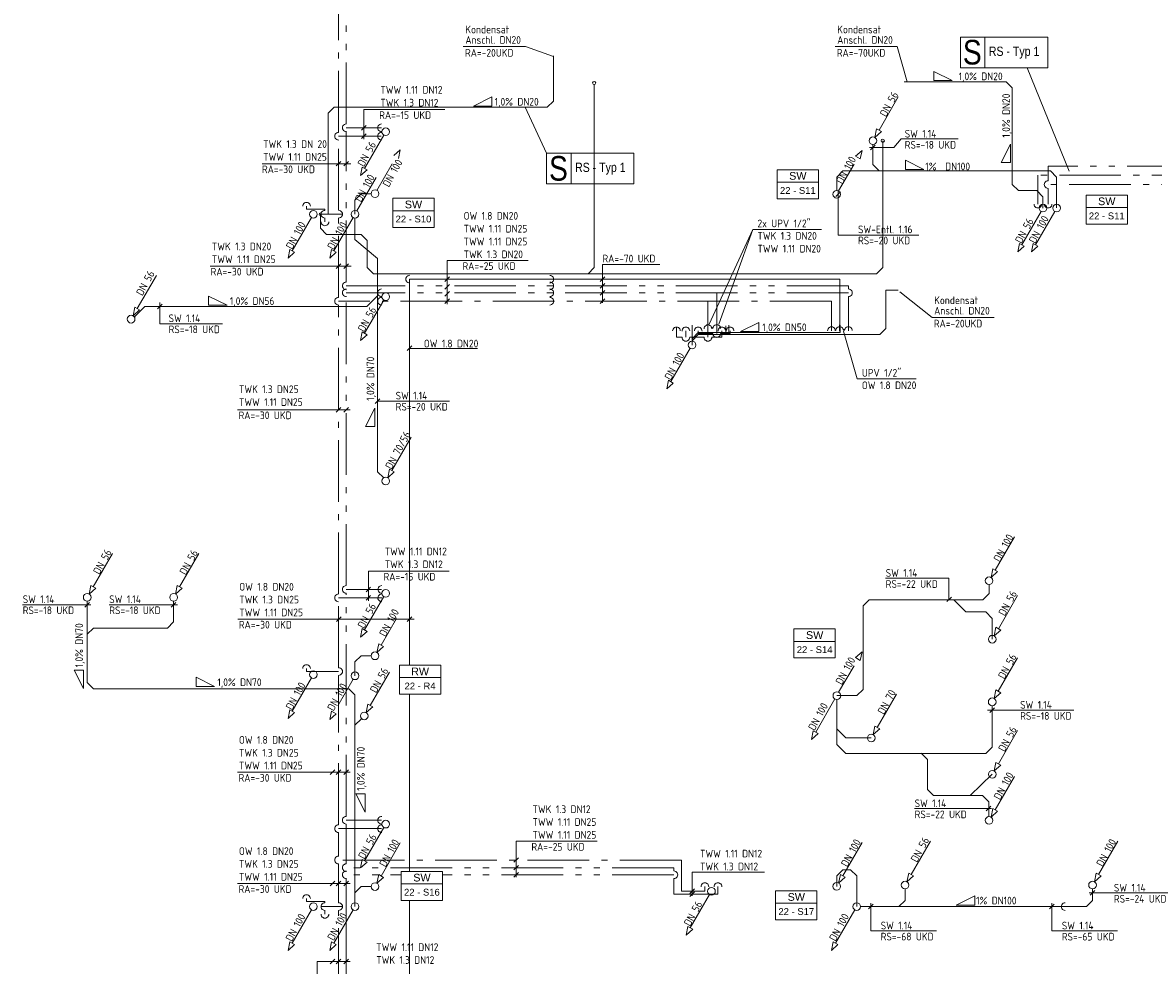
# Model space of a CAD drawing. Header units: metres. Extents: x -5 to 278, y -19 to 180.
# Tile 42 of 59: x 152 to 170, y 77 to 92. Entities that reach past the tile are written whole.
import ezdxf
from ezdxf.enums import TextEntityAlignment as Align

# ---------------------------------------------------------------- set-up
doc = ezdxf.new("R2010")
doc.units = ezdxf.units.M
doc.header["$LTSCALE"] = 0.1
for name, pattern in [('_PGMM_Ge_2Pkt', [16, 10, -2, 0, -2, 0, -2]), ('_PGMM_Ge_Ku', [6.5, 5, -1.5]), ('_PGMM_Ge_Pkt', [14, 10, -2, 0, -2])]:
    doc.linetypes.add(name, pattern=pattern)
doc.layers.get('0').update_dxf_attribs({"linetype": 'CONTINUOUS', "lineweight": 20})
for name, color, linetype, lineweight in [('S_Fallstrangentlüftung', 24, '_PGMM_Ge_Ku', 20), ('S_Fallstrangentlüftung TXT', 24, 'CONTINUOUS', 20), ('S_Kaltwasser', 90, '_PGMM_Ge_Pkt', 20), ('S_Kondensat', 23, 'CONTINUOUS', 20), ('S_Kondensat TXT', 23, 'CONTINUOUS', 20), ('S_Osmosewasser', 90, '_PGMM_OW', 20), ('S_Regenwasser', 162, '_PGMM_Ge_Ku', 20), ('S_Regenwasser TXT', 162, 'CONTINUOUS', 20), ('S_Schmutzwasser', 34, 'CONTINUOUS', 20), ('S_Schmutzwasser TXT', 34, 'CONTINUOUS', 20), ('S_Stempel Schott', 125, 'CONTINUOUS', 20), ('S_TXT Strang RW', 140, 'CONTINUOUS', 20), ('S_TXT Strang SW', 30, 'CONTINUOUS', 20), ('S_TXT_W+K+Z', 125, 'CONTINUOUS', 20), ('S_Warmwasser', 10, '_PGMM_Ge_2Pkt', 20)]:
    doc.layers.add(name, color=color, linetype=linetype, lineweight=lineweight)
doc.styles.add('ACS_ISOCT', font='ISOCT')
doc.styles.add('Arial', font='arial.ttf')
doc.styles.add('ARIAL_NARROW', font='ARIALN.TTF')
doc.styles.get("Standard").update_dxf_attribs({"font": 'isocp.shx', "height": 0.001})
doc.linetypes.add('_PGMM_OW', pattern='A,8,0,["OW",ACS_ISOCT,S=1,R=0,X=0,Y=-0.5],-2.2', length=10.2)

# ---------------------------------------------------------------- blocks, each defined once
blk = doc.blocks.new('*U26')
at = {"color": 0, "linetype": 'ByBlock'}
blk.add_wipeout([(0, 0), (0.671, 0), (0.671, -0.473), (0, -0.473)], dxfattribs=at)
blk.add_lwpolyline([(0, 0), (0.671, 0), (0.671, -0.473), (0, -0.473)], close=True, dxfattribs=at)
blk.add_lwpolyline([(0, -0.203), (0.671, -0.203)], dxfattribs=at)
blk.add_lwpolyline([(0, -0.203), (0.671, -0.203)], dxfattribs=at)
at = {"color": 0, "linetype": 'ByBlock', "insert": (0.336, -0.102), "char_height": 0.125, "width": 0.20598, "attachment_point": 5, "style": 'ACS_ISOCT'}
blk.add_mtext('{\\fArial|b0|i0|c0|p34;SW}', dxfattribs=at)
at = {"color": 0, "linetype": 'ByBlock', "style": 'Arial'}
blk.add_attdef('STRANG_NR.', text='', height=0.11, dxfattribs=at).set_placement((0.336, -0.338), align=Align.MIDDLE_CENTER)
blk = doc.blocks.new('*U27')
at = {"color": 0, "linetype": 'ByBlock'}
blk.add_wipeout([(0, 0), (0.671, 0), (0.671, -0.473), (0, -0.473)], dxfattribs=at)
blk.add_lwpolyline([(0, 0), (0.671, 0), (0.671, -0.473), (0, -0.473)], close=True, dxfattribs=at)
blk.add_lwpolyline([(0, -0.203), (0.671, -0.203)], dxfattribs=at)
blk.add_lwpolyline([(0, -0.203), (0.671, -0.203)], dxfattribs=at)
at = {"color": 0, "linetype": 'ByBlock', "insert": (0.336, -0.102), "char_height": 0.125, "width": 0.20598, "attachment_point": 5, "style": 'ACS_ISOCT'}
blk.add_mtext('{\\fArial|b0|i0|c0|p34;RW}', dxfattribs=at)
at = {"color": 0, "linetype": 'ByBlock', "style": 'Arial'}
blk.add_attdef('STRANG_NR.', text='', height=0.11, dxfattribs=at).set_placement((0.336, -0.338), align=Align.MIDDLE_CENTER)

msp = doc.modelspace()

# ---------------------------------------------------------------- linework, layer by layer
at = {"layer": 'S_Fallstrangentlüftung'}
for p, q in [((157.531, 89.138), (157.844, 89.679)), ((157.805, 89.702), (157.911, 89.796)), ((157.911, 89.796), (157.883, 89.657)), ((165.031, 89.129), (165.344, 89.67)), ((165.305, 89.693), (165.411, 89.787)), ((165.383, 89.648), (165.305, 89.693)), ((165.411, 89.787), (165.383, 89.648)), ((157.275, 89.081), (157.175, 88.981)), ((157.275, 89.081), (157.438, 89.081)), ((157.175, 88.981), (157.175, 88.75)), ((165.305, 81.546), (165.411, 81.64)), ((165.411, 81.64), (165.383, 81.501)), ((165.031, 80.982), (165.344, 81.523)), ((165.383, 81.501), (165.305, 81.546))]:
    msp.add_line(p, q, dxfattribs=at)
at = {"layer": 'S_Fallstrangentlüftung', "linetype": 'Continuous'}
for centre in [(157.5, 89.084), (165, 89.075)]:
    msp.add_ellipse(centre, major_axis=(0, 0.0625), ratio=1, start_param=-1.570796, end_param=4.712389, dxfattribs=at)
at = {"layer": 'S_Fallstrangentlüftung TXT'}
for p, q in [((164.984, 89.037), (165.059, 89.113)), ((165.021, 88.409), (165.021, 89.136)), ((165.021, 88.409), (166.331, 88.409))]:
    msp.add_line(p, q, dxfattribs=at)
at = {"layer": 'S_Kaltwasser'}
for p, q in [((156.909, 90.079), (156.909, 94.794)), ((157.6, 90.017), (156.909, 90.017)), ((156.909, 88.814), (156.909, 89.954)), ((174.117, 89.382), (168.267, 89.382)), ((168.267, 89.382), (168.267, 88.914)), ((156.388, 88.831), (156.388, 88.88)), ((156.687, 88.831), (156.388, 88.831)), ((156.972, 88.75), (156.624, 88.75)), ((156.687, 88.813), (156.687, 88.831)), ((156.909, 88.75), (156.687, 88.75)), ((156.687, 88.625), (156.687, 88.688)), ((156.909, 87.399), (156.909, 88.689)), ((164.914, 87.337), (156.909, 87.337)), ((156.909, 82.579), (156.909, 87.274)), ((162.908, 86.75), (162.908, 87.337)), ((164.914, 87.337), (164.914, 86.858)), ((162.396, 86.917), (162.396, 86.75)), ((162.396, 86.75), (162.488, 86.75)), ((162.55, 86.75), (162.55, 86.853)), ((162.613, 86.75), (162.845, 86.75)), ((162.97, 86.75), (163.134, 86.75)), ((163.134, 86.75), (163.134, 86.853)), ((157.609, 82.517), (156.909, 82.517)), ((156.909, 81.382), (156.909, 82.454)), ((156.388, 81.319), (156.388, 81.368)), ((156.909, 81.319), (156.388, 81.319)), ((156.909, 78.829), (156.909, 81.257)), ((157.608, 78.767), (156.909, 78.767)), ((156.909, 78.32), (156.909, 78.704)), ((162.479, 78.257), (156.909, 78.257)), ((162.479, 77.75), (162.479, 78.257)), ((156.909, 77.562), (156.909, 78.195)), ((162.859, 77.75), (162.479, 77.75)), ((162.859, 77.825), (162.859, 77.75)), ((156.388, 77.581), (156.388, 77.63)), ((156.687, 77.581), (156.388, 77.581)), ((156.687, 77.562), (156.687, 77.581)), ((156.971, 77.5), (156.625, 77.5)), ((156.687, 77.375), (156.687, 77.438)), ((156.909, 76.149), (156.909, 77.438))]:
    msp.add_line(p, q, dxfattribs=at)
at = {"layer": 'S_Kaltwasser', "linetype": 'Continuous'}
for centre, major_axis in [((156.909, 90.017), (-0.0625, 0)), ((156.388, 88.88), (0, 0.0625)), ((168.267, 88.914), (0, -0.0625)), ((156.687, 88.75), (-0.0625, 0)), ((156.909, 88.751), (0.0625, 0)), ((156.687, 88.625), (0, -0.0625)), ((156.909, 87.337), (-0.0625, 0)), ((160.338, 87.337), (0.0625, 0)), ((162.396, 86.854), (0, 0.0625)), ((162.55, 86.853), (0, 0.0625)), ((162.908, 86.89), (0, 0.0625)), ((163.134, 86.853), (0, 0.0625)), ((164.914, 86.858), (0, 0.0625)), ((156.388, 81.368), (0, 0.0625)), ((156.388, 77.63), (0, 0.0625)), ((156.687, 77.5), (-0.0625, 0)), ((156.909, 77.5), (0.0625, 0)), ((156.687, 77.375), (0, -0.0625))]:
    msp.add_ellipse(centre, major_axis=major_axis, ratio=1, start_param=4.708766, end_param=7.866194, dxfattribs=at)
at = {"layer": 'S_Kaltwasser', "linetype": 'Continuous', "extrusion": (0, 0, -1)}
for centre, major_axis, start_param, end_param in [((157.606, 90.017), (-0.0625, 0), 4.708766, 7.866194), ((157.606, 87.337), (-0.0625, 0), 4.708766, 7.866194), ((162.55, 86.75), (0, -0.0625), 4.708766, 7.866194), ((162.908, 86.75), (0, -0.0625), 4.708766, 7.866194), ((156.908, 82.517), (-0.0442, 0.0442), 3.923368, 7.080795), ((157.609, 82.517), (-0.0442, 0.0442), 3.923368, 7.080795), ((156.909, 81.319), (0.0442, -0.0442), 3.923368, 7.080795), ((156.908, 78.767), (-0.0442, 0.0442), 3.923368, 7.080795), ((157.608, 78.767), (-0.0442, 0.0442), 3.923368, 7.080795), ((156.909, 78.257), (-0.0442, 0.0442), 3.923368, 7.080795), ((162.859, 77.824), (0.0442, 0.0442), 3.923368, 7.080795)]:
    msp.add_ellipse(centre, major_axis=major_axis, ratio=1, start_param=start_param, end_param=end_param, dxfattribs=at)
at = {"layer": 'S_Kondensat'}
for p, q in [((160.398, 91.321), (160.398, 90.588)), ((161.06, 87.884), (161.06, 90.857)), ((166.097, 90.903, 3.41), (167.751, 90.903, 0.853)), ((167.751, 90.903, 0.853), (167.851, 90.803, 0.853)), ((167.851, 90.803, 0.853), (167.851, 89.234, 0.66)), ((160.398, 90.588), (160.298, 90.488)), ((156.838, 90.49), (156.738, 90.39)), ((156.738, 90.39), (156.738, 88.76)), ((156.838, 90.49), (160.3, 90.49)), ((165.747, 87.884), (165.747, 89.943)), ((167.851, 89.234, 0.66), (167.951, 89.134, 0.66)), ((167.951, 89.134, 0.66), (168.25, 89.135)), ((168.25, 89.135), (168.35, 89.035)), ((168.35, 88.85), (168.35, 89.035)), ((156.612, 88.75), (156.612, 88.522)), ((156.712, 88.422), (156.612, 88.522)), ((156.712, 88.422), (157.275, 88.422)), ((157.275, 88.422), (157.375, 88.322)), ((157.375, 88.322), (157.375, 87.884)), ((157.375, 87.884), (157.475, 87.784)), ((160.96, 87.784), (161.06, 87.884)), ((165.647, 87.784), (165.747, 87.884)), ((157.475, 87.784), (165.647, 87.784)), ((165.999, 87.515), (165.799, 87.515)), ((165.799, 87.515), (165.799, 86.895)), ((165.699, 86.795), (165.799, 86.895)), ((165.699, 86.795), (162.75, 86.795))]:
    msp.add_line(p, q, dxfattribs=at)
for centre, radius in [((161.06, 90.883), 0.0262), ((165.747, 89.943), 0.0262), ((156.612, 88.75), 0.0203)]:
    msp.add_circle(centre, radius, dxfattribs=at)
at = {"layer": 'S_Kondensat TXT'}
for p, q in [((158.934, 91.473), (159.944, 91.473)), ((159.944, 91.473), (160.398, 91.315)), ((164.974, 91.473), (165.983, 91.473)), ((165.983, 91.473), (166.144, 90.903, 3.41)), ((166.576, 90.921, 2.855), (166.576, 91.071, 2.855)), ((166.576, 91.071, 2.855), (166.876, 90.921, 2.855)), ((166.876, 90.921, 2.855), (166.576, 90.921, 2.855)), ((159.399, 90.658), (159.099, 90.508)), ((159.399, 90.508), (159.399, 90.658)), ((159.099, 90.508), (159.399, 90.508)), ((167.671, 89.591, 0.683), (167.821, 89.891, 0.683)), ((167.821, 89.891, 0.683), (167.821, 89.591, 0.683)), ((167.821, 89.591, 0.683), (167.671, 89.591, 0.683)), ((166.55, 87.073), (166.024, 87.491)), ((166.55, 87.073), (167.559, 87.073)), ((163.737, 86.993), (163.437, 86.843)), ((163.737, 86.843), (163.737, 86.993)), ((163.437, 86.843), (163.737, 86.843))]:
    msp.add_line(p, q, dxfattribs=at)
at = {"layer": 'S_Osmosewasser', "ltscale": 2}
for p, q in [((158.061, 87.695), (165.049, 87.696)), ((158.063, 75.165), (158.061, 87.695)), ((165.049, 87.696), (165.049, 86.953))]:
    msp.add_line(p, q, dxfattribs=at)
at = {"layer": 'S_Osmosewasser', "linetype": 'Continuous', "ltscale": 2}
msp.add_line((165.047, 86.952), (165.047, 86.852), dxfattribs=at)
at = {"layer": 'S_Osmosewasser', "linetype": 'Continuous'}
for centre, major_axis in [((158.063, 87.695), (-0.0625, 0)), ((160.338, 87.694), (0.0625, 0)), ((165.047, 86.859), (0, 0.0625))]:
    msp.add_ellipse(centre, major_axis=major_axis, ratio=1, start_param=4.708766, end_param=7.866194, dxfattribs=at)
at = {"layer": 'S_Regenwasser'}
for p, q in [((157.599, 81.746), (157.911, 82.287)), ((157.531, 81.629), (157.56, 81.769)), ((157.56, 81.769), (157.638, 81.724)), ((157.175, 81.475), (157.275, 81.575)), ((157.438, 81.575), (157.275, 81.575)), ((157.638, 81.724), (157.531, 81.629)), ((157.175, 81.25), (157.175, 81.475)), ((157.144, 81.196), (156.831, 80.655)), ((156.764, 80.538), (156.792, 80.677)), ((156.87, 80.632), (156.764, 80.538)), ((156.792, 80.677), (156.87, 80.632))]:
    msp.add_line(p, q, dxfattribs=at)
at = {"layer": 'S_Regenwasser', "linetype": 'Continuous'}
for centre in [(157.5, 81.575), (157.175, 81.25)]:
    msp.add_ellipse(centre, major_axis=(0, 0.0625), ratio=1, start_param=-1.570796, end_param=4.712389, dxfattribs=at)
at = {"layer": 'S_Schmutzwasser'}
for p, q in [((165.687, 90.116), (165.999, 90.657)), ((157.644, 90.036), (157.331, 89.495)), ((165.619, 89.999), (165.648, 90.138)), ((165.726, 90.093), (165.619, 89.999)), ((165.648, 90.138), (165.726, 90.093)), ((165.588, 89.882), (165.588, 89.556)), ((157.264, 89.378), (157.292, 89.517)), ((157.37, 89.472), (157.264, 89.378)), ((157.292, 89.517), (157.37, 89.472)), ((165, 89.354), (165.1, 89.454)), ((165.1, 89.454), (168.472, 89.454)), ((165.688, 89.456), (165.588, 89.556)), ((168.572, 89.354), (168.472, 89.454)), ((157.519, 89.345), (157.206, 88.804)), ((165, 89.129), (165, 89.354)), ((168.572, 89.354), (168.572, 88.854)), ((168.319, 88.796), (168.006, 88.255)), ((168.542, 88.796), (168.23, 88.255)), ((156.469, 88.696), (156.156, 88.155)), ((157.144, 88.696), (156.831, 88.155)), ((157.175, 88.688), (157.175, 88.34)), ((156.089, 88.038), (156.117, 88.177)), ((156.117, 88.177), (156.195, 88.132)), ((156.792, 88.177), (156.764, 88.038)), ((156.87, 88.132), (156.792, 88.177)), ((157.175, 88.34), (157.542, 88.033)), ((167.939, 88.138), (167.967, 88.277)), ((168.045, 88.232), (167.939, 88.138)), ((167.967, 88.277), (168.045, 88.232)), ((168.162, 88.138), (168.191, 88.277)), ((168.269, 88.232), (168.162, 88.138)), ((168.191, 88.277), (168.269, 88.232)), ((156.195, 88.132), (156.089, 88.038)), ((156.764, 88.038), (156.87, 88.132)), ((157.542, 88.033), (157.542, 84.565)), ((153.637, 87.216), (153.95, 87.757)), ((153.759, 87.252), (153.588, 87.08)), ((153.759, 87.252), (157.369, 87.252)), ((157.644, 87.356), (157.331, 86.815)), ((157.542, 87.425), (157.369, 87.252)), ((153.57, 87.099), (153.598, 87.239)), ((153.676, 87.194), (153.57, 87.099)), ((153.598, 87.239), (153.676, 87.194)), ((162.65, 86.715), (162.65, 86.95)), ((163.196, 86.825), (163.196, 86.939, 2.862)), ((163.246, 86.95), (163.246, 86.828)), ((165.055, 86.828), (165.055, 86.95)), ((157.264, 86.698), (157.292, 86.837)), ((157.37, 86.792), (157.264, 86.698)), ((157.292, 86.837), (157.37, 86.792)), ((162.75, 86.828), (162.65, 86.728)), ((162.75, 86.795), (162.65, 86.695)), ((162.65, 86.625), (162.65, 86.728)), ((162.75, 86.828), (165.055, 86.828)), ((162.619, 86.571), (162.306, 86.03)), ((162.239, 85.913), (162.267, 86.052)), ((162.345, 86.007), (162.239, 85.913)), ((162.267, 86.052), (162.345, 86.007)), ((157.774, 84.586), (158.086, 85.127)), ((157.542, 84.565), (157.642, 84.465)), ((157.706, 84.469), (157.735, 84.609)), ((157.813, 84.564), (157.706, 84.469)), ((157.735, 84.609), (157.813, 84.564)), ((167.574, 82.966), (167.886, 83.507)), ((152.924, 82.696), (153.236, 83.237)), ((154.327, 82.696), (154.64, 83.237)), ((167.506, 82.849), (167.535, 82.988)), ((167.613, 82.943), (167.506, 82.849)), ((167.535, 82.988), (167.613, 82.943)), ((152.856, 82.579), (152.885, 82.719)), ((152.963, 82.674), (152.856, 82.579)), ((152.885, 82.719), (152.963, 82.674)), ((154.26, 82.579), (154.289, 82.719)), ((154.366, 82.674), (154.26, 82.579)), ((154.289, 82.719), (154.366, 82.674)), ((167.474, 82.587), (167.474, 82.733)), ((157.644, 82.536), (157.331, 81.995)), ((165.526, 82.485), (165.427, 82.386)), ((165.526, 82.485), (167.373, 82.485)), ((167.099, 82.287), (166.902, 82.485)), ((167.474, 82.587), (167.373, 82.485)), ((167.625, 82.016), (167.937, 82.557)), ((152.825, 82.463), (152.825, 81.141)), ((154.229, 82.463), (154.229, 82.125)), ((165.427, 81.029), (165.427, 82.386)), ((167.099, 82.287), (167.419, 82.287)), ((167.526, 82.181), (167.419, 82.287)), ((154.129, 82.025), (154.229, 82.125)), ((167.526, 81.845), (167.526, 82.181)), ((152.825, 81.925), (152.925, 82.025)), ((152.925, 82.025), (154.129, 82.025)), ((157.264, 81.878), (157.292, 82.017)), ((157.37, 81.972), (157.264, 81.878)), ((157.292, 82.017), (157.37, 81.972)), ((167.557, 81.899), (167.586, 82.038)), ((167.664, 81.993), (167.557, 81.899)), ((167.586, 82.038), (167.664, 81.993)), ((167.624, 80.998), (167.936, 81.54)), ((156.469, 81.216), (156.156, 80.675)), ((157.424, 80.769), (157.736, 81.31)), ((152.925, 81.041), (152.825, 81.141)), ((157.075, 81.041), (152.925, 81.041)), ((157.075, 81.041), (157.175, 80.941)), ((165.427, 81.029), (165.326, 80.928)), ((167.556, 80.882), (167.585, 81.021)), ((167.585, 81.021), (167.663, 80.976)), ((157.175, 77.5), (157.175, 80.941)), ((164.97, 80.874), (164.658, 80.332)), ((165, 80.135), (165, 80.865)), ((165.002, 80.928), (165.326, 80.928)), ((165.659, 80.411), (165.971, 80.952)), ((167.663, 80.976), (167.556, 80.882)), ((156.089, 80.558), (156.117, 80.697)), ((156.195, 80.652), (156.089, 80.558)), ((156.117, 80.697), (156.195, 80.652)), ((157.356, 80.652), (157.385, 80.791)), ((157.463, 80.746), (157.356, 80.652)), ((157.385, 80.791), (157.463, 80.746)), ((167.525, 80.765), (167.525, 80.088)), ((157.175, 80.448), (157.281, 80.553)), ((164.59, 80.216), (164.619, 80.355)), ((164.697, 80.31), (164.59, 80.216)), ((164.619, 80.355), (164.697, 80.31)), ((165.15, 80.24), (165, 80.39)), ((165.591, 80.294), (165.62, 80.434)), ((165.698, 80.389), (165.591, 80.294)), ((165.62, 80.434), (165.698, 80.389)), ((167.625, 79.821), (167.937, 80.362)), ((165.15, 79.985), (165, 80.135)), ((165.56, 80.24), (165.15, 80.24)), ((167.525, 80.088), (167.422, 79.985)), ((167.422, 79.985), (165.15, 79.985)), ((166.372, 79.991), (166.472, 79.891)), ((166.472, 79.891), (166.472, 79.405)), ((167.557, 79.704), (167.586, 79.844)), ((167.664, 79.799), (167.557, 79.704)), ((167.586, 79.844), (167.664, 79.799)), ((167.526, 79.65), (167.169, 79.305)), ((167.574, 79.071), (167.886, 79.612)), ((166.572, 79.305), (166.472, 79.405)), ((166.572, 79.305), (167.369, 79.305)), ((167.369, 79.305), (167.469, 79.205)), ((167.469, 79.205), (167.469, 78.961)), ((167.506, 78.954), (167.535, 79.094)), ((167.613, 79.049), (167.506, 78.954)), ((167.535, 79.094), (167.613, 79.049)), ((157.644, 78.786), (157.331, 78.245)), ((157.599, 77.996), (157.911, 78.537)), ((165.099, 78), (165.411, 78.541)), ((166.209, 78.021), (166.521, 78.562)), ((169.254, 78.021), (169.566, 78.562)), ((157.264, 78.128), (157.292, 78.267)), ((157.292, 78.267), (157.37, 78.222)), ((157.37, 78.222), (157.264, 78.128)), ((165.1, 78.098), (165, 77.998)), ((165.1, 78.098), (165.224, 78.098)), ((165.224, 78.098), (165.324, 77.998)), ((157.531, 77.879), (157.56, 78.019)), ((157.638, 77.974), (157.531, 77.879)), ((157.56, 78.019), (157.638, 77.974)), ((165, 77.829), (165, 77.998)), ((165.031, 77.883), (165.06, 78.022)), ((165.138, 77.977), (165.031, 77.883)), ((165.06, 78.022), (165.138, 77.977)), ((165.324, 77.5), (165.324, 77.998)), ((166.141, 77.904), (166.17, 78.044)), ((166.248, 77.999), (166.141, 77.904)), ((166.17, 78.044), (166.248, 77.999)), ((169.186, 77.904), (169.215, 78.044)), ((169.293, 77.999), (169.186, 77.904)), ((169.215, 78.044), (169.293, 77.999)), ((157.275, 77.825), (157.175, 77.725)), ((157.438, 77.825), (157.275, 77.825)), ((162.934, 77.696), (162.621, 77.155)), ((166.11, 77.787), (166.11, 77.6)), ((169.155, 77.787), (169.155, 77.6)), ((166.11, 77.6), (166.01, 77.5)), ((169.155, 77.6), (169.055, 77.5)), ((156.469, 77.446), (156.156, 76.905)), ((157.144, 77.446), (156.831, 76.905)), ((165.294, 77.446), (164.981, 76.905)), ((165.387, 77.5), (169.055, 77.5)), ((162.554, 77.038), (162.582, 77.177)), ((162.582, 77.177), (162.66, 77.132)), ((162.66, 77.132), (162.554, 77.038)), ((156.089, 76.788), (156.117, 76.927)), ((156.195, 76.882), (156.089, 76.788)), ((156.117, 76.927), (156.195, 76.882)), ((156.764, 76.788), (156.792, 76.927)), ((156.87, 76.882), (156.764, 76.788)), ((156.792, 76.927), (156.87, 76.882)), ((164.914, 76.788), (164.942, 76.927)), ((165.02, 76.882), (164.914, 76.788)), ((164.942, 76.927), (165.02, 76.882))]:
    msp.add_line(p, q, dxfattribs=at)
at = {"layer": 'S_Schmutzwasser', "linetype": 'Continuous'}
for centre, major_axis, start_param, end_param in [((157.675, 90.09), (0, 0.0625), -1.570796, 4.712389), ((165.588, 89.944), (0, 0.0625), -1.570796, 4.712389), ((168.35, 88.85), (0, 0.0625), -1.570796, 4.712389), ((168.573, 88.85), (0, 0.0625), -1.570796, 4.712389), ((156.5, 88.75), (0, 0.0625), -1.570796, 4.712389), ((157.175, 88.75), (0, 0.0625), -1.570796, 4.712389), ((157.675, 87.41), (0, 0.0625), -1.570796, 4.712389), ((153.539, 87.045), (0, 0.0625), -1.570796, 4.712389), ((162.65, 86.625), (0, 0.0625), -1.570796, 4.712389), ((157.675, 84.415), (0, 0.0625), -1.570796, 4.712389), ((167.475, 82.795), (0, 0.0625), -1.570796, 4.712389), ((157.675, 82.59), (0, 0.0625), -1.570796, 4.712389), ((152.825, 82.525), (0, 0.0625), -1.570796, 4.712389), ((154.229, 82.525), (0, 0.0625), -1.570796, 4.712389), ((167.526, 81.845), (0, 0.0625), -1.570796, 4.712389), ((156.5, 81.27), (0, 0.0625), -1.570796, 4.712389), ((165.002, 80.928), (0, 0.0625), -1.570796, 4.712389), ((167.525, 80.827), (0, 0.0625), -1.570796, 4.712389), ((157.325, 80.598), (0, 0.0625), -1.570796, 4.712389), ((165.56, 80.24), (0, 0.0625), -1.570796, 4.712389), ((167.526, 79.65), (0, 0.0625), -1.570796, 4.712389), ((157.675, 78.84), (0, 0.0625), -1.570796, 4.712389), ((167.475, 78.9), (0, 0.0625), -1.570796, 4.712389), ((157.5, 77.825), (0, 0.0625), -1.570796, 4.712389), ((165, 77.829), (0, 0.0625), -1.570796, 4.712389), ((166.11, 77.85), (0, 0.0625), -1.570796, 4.712389), ((169.155, 77.85), (0, 0.0625), -1.570796, 4.712389), ((162.965, 77.75), (0, 0.0625), -1.570796, 4.712389), ((156.5, 77.5), (0, 0.0625), -1.570796, 4.712389), ((157.175, 77.5), (0, 0.0625), -1.570796, 4.712389), ((165.325, 77.5), (0, 0.0625), -1.570796, 4.712389), ((168.711, 77.5), (-0.0625, 0), 4.708766, 7.866194)]:
    msp.add_ellipse(centre, major_axis=major_axis, ratio=1, start_param=start_param, end_param=end_param, dxfattribs=at)
at = {"layer": 'S_Schmutzwasser TXT'}
for p, q in [((165.534, 89.832), (165.927, 89.832)), ((165.551, 89.794), (165.626, 89.87)), ((165.927, 89.832), (166.045, 89.974)), ((166.045, 89.974), (166.97, 89.974)), ((166.117, 89.479), (166.117, 89.629)), ((166.117, 89.629), (166.417, 89.479)), ((166.117, 89.479), (166.417, 89.479)), ((153.969, 87.214), (154.044, 87.289)), ((154.007, 86.967), (154.007, 87.314)), ((154.797, 87.27), (154.797, 87.42)), ((154.797, 87.42), (155.097, 87.27)), ((155.097, 87.27), (154.797, 87.27)), ((155.023, 86.967), (154.007, 86.967)), ((157.345, 85.299), (157.495, 85.599)), ((157.495, 85.599), (157.495, 85.299)), ((157.505, 85.673), (157.58, 85.749)), ((158.711, 85.71), (157.539, 85.71)), ((157.495, 85.299), (157.345, 85.299)), ((165.792, 82.837), (166.819, 82.837)), ((166.819, 82.837), (166.819, 82.486)), ((166.787, 82.455), (166.863, 82.53)), ((152.886, 82.403), (151.776, 82.402)), ((152.786, 82.364), (152.861, 82.439)), ((154.291, 82.403), (153.181, 82.402)), ((154.191, 82.364), (154.266, 82.439)), ((152.764, 81.342), (152.614, 81.342)), ((152.614, 81.342), (152.764, 81.042)), ((152.764, 81.342), (152.764, 81.042)), ((154.595, 81.076), (154.595, 81.226)), ((154.595, 81.226), (154.895, 81.076)), ((154.895, 81.076), (154.595, 81.076)), ((167.449, 80.694), (168.852, 80.694)), ((167.487, 80.656), (167.563, 80.731)), ((157.338, 79.335), (157.188, 79.335)), ((157.188, 79.335), (157.338, 79.035)), ((157.338, 79.335), (157.338, 79.035)), ((166.262, 79.093), (167.516, 79.093)), ((167.426, 79.056), (167.501, 79.132)), ((169.098, 77.722), (170.406, 77.722)), ((169.117, 77.685), (169.193, 77.76)), ((165.515, 77.464), (165.59, 77.539)), ((165.553, 77.108), (165.553, 77.555)), ((167.241, 77.674), (166.941, 77.524)), ((167.241, 77.524), (166.941, 77.524)), ((167.241, 77.524), (167.241, 77.674)), ((168.457, 77.462), (168.532, 77.538)), ((168.494, 77.106), (168.494, 77.554)), ((165.553, 77.108), (166.618, 77.108)), ((168.494, 77.106), (169.56, 77.106))]:
    msp.add_line(p, q, dxfattribs=at)
at = {"layer": 'S_Stempel Schott'}
for p, q in [((167.408, 91.629), (167.408, 91.129)), ((168.094, 91.129), (168.775, 89.452)), ((160.286, 89.742), (159.941, 90.49)), ((160.686, 89.742), (160.686, 89.242))]:
    msp.add_line(p, q, dxfattribs=at)
for points in [[(167.008, 91.629), (168.428, 91.629), (168.428, 91.129), (167.008, 91.129)], [(160.286, 89.742), (161.706, 89.742), (161.706, 89.242), (160.286, 89.242)]]:
    msp.add_lwpolyline(points, close=True, dxfattribs=at)
at = {"layer": 'S_TXT_W+K+Z'}
for p, q in [((158.634, 90.452), (157.321, 90.452)), ((157.321, 90.452), (157.321, 89.967)), ((157.283, 90.116), (157.359, 90.192)), ((157.283, 89.979), (157.359, 90.054)), ((157.106, 89.571), (155.666, 89.571)), ((156.871, 89.534), (156.947, 89.609)), ((156.996, 89.534), (157.072, 89.609)), ((163.637, 88.503), (162.926, 86.961)), ((163.085, 86.963), (163.637, 88.503)), ((163.637, 88.503), (164.753, 88.503)), ((159.987, 87.999), (158.673, 87.999)), ((158.673, 87.999), (158.673, 87.289)), ((157.112, 87.908), (154.822, 87.908)), ((156.871, 87.87), (156.947, 87.946)), ((156.996, 87.87), (157.072, 87.946)), ((161.196, 87.933), (162.127, 87.933)), ((161.196, 87.933), (161.196, 87.309)), ((158.636, 87.657), (158.711, 87.732)), ((161.158, 87.657), (161.234, 87.732)), ((161.158, 87.548), (161.234, 87.623)), ((158.636, 87.531), (158.711, 87.607)), ((158.636, 87.416), (158.711, 87.492)), ((161.158, 87.436), (161.234, 87.512)), ((158.636, 87.299), (158.711, 87.374)), ((161.158, 87.299), (161.234, 87.374)), ((165.333, 86.075), (165.112, 86.852)), ((158.024, 86.535), (158.099, 86.61)), ((158.061, 86.57), (159.164, 86.57)), ((165.333, 86.075), (166.289, 86.075)), ((156.871, 85.536), (156.947, 85.612)), ((156.996, 85.536), (157.072, 85.612)), ((155.265, 85.574), (157.095, 85.574)), ((158.705, 82.952), (157.392, 82.952)), ((157.392, 82.952), (157.392, 82.467)), ((157.354, 82.616), (157.429, 82.692)), ((157.354, 82.479), (157.429, 82.555)), ((155.27, 82.172), (158.137, 82.172)), ((156.876, 82.134), (156.951, 82.209)), ((158.024, 82.134), (158.099, 82.21)), ((156.771, 79.646), (156.846, 79.721)), ((156.871, 79.646), (156.947, 79.721)), ((156.996, 79.646), (157.072, 79.721)), ((155.265, 79.684), (157.095, 79.684)), ((161.106, 78.563), (159.793, 78.563)), ((159.793, 78.563), (159.793, 77.979)), ((159.756, 78.22), (159.831, 78.295)), ((159.756, 78.095), (159.831, 78.17)), ((163.826, 78.062), (162.653, 78.062)), ((162.654, 78.062), (162.654, 77.676)), ((156.771, 77.839), (156.846, 77.914)), ((156.871, 77.839), (156.947, 77.914)), ((156.996, 77.839), (157.072, 77.914)), ((159.756, 77.98), (159.831, 78.055)), ((155.265, 77.877), (157.095, 77.877)), ((162.616, 77.714), (162.691, 77.789)), ((162.616, 77.662), (162.691, 77.738)), ((157.098, 76.607), (156.56, 76.607)), ((156.56, 76.607), (156.56, 75.795)), ((156.771, 76.569), (156.846, 76.644)), ((156.871, 76.569), (156.947, 76.644)), ((156.996, 76.569), (157.072, 76.644))]:
    msp.add_line(p, q, dxfattribs=at)
at = {"layer": 'S_Warmwasser'}
for p, q in [((157.034, 90.216), (157.034, 94.931)), ((157.034, 90.154), (157.608, 90.154)), ((157.034, 87.648), (157.034, 90.091)), ((174.317, 89.532), (168.433, 89.532)), ((168.433, 89.532), (168.433, 89.294)), ((176.975, 89.232), (168.433, 89.232)), ((168.433, 89.232), (168.433, 89.232)), ((168.433, 89.169), (168.433, 88.914)), ((165.189, 87.585), (157.034, 87.585)), ((165.189, 87.474), (157.034, 87.474)), ((163.05, 86.812), (163.05, 87.474)), ((165.189, 87.585), (165.189, 87.536)), ((157.034, 82.716), (157.034, 87.411)), ((165.189, 87.411), (165.189, 86.853)), ((162.75, 86.812), (162.75, 86.853)), ((162.988, 86.812), (162.75, 86.812)), ((163.113, 86.812), (163.267, 86.812)), ((163.267, 86.812), (163.267, 86.853)), ((157.608, 82.654), (157.034, 82.654)), ((157.034, 78.966), (157.034, 82.591)), ((157.608, 78.904), (157.034, 78.904)), ((157.034, 78.195), (157.034, 78.841)), ((162.354, 78.132), (157.034, 78.132)), ((162.354, 78.08), (162.354, 78.132)), ((162.354, 78.017), (157.034, 78.017)), ((162.354, 77.7), (162.354, 77.955)), ((163.071, 77.7), (162.354, 77.7)), ((163.071, 77.825), (163.071, 77.7))]:
    msp.add_line(p, q, dxfattribs=at)
at = {"layer": 'S_Warmwasser', "linetype": 'Continuous'}
msp.add_line((157.034, 76.286), (157.034, 77.955), dxfattribs=at)
for centre, major_axis in [((157.034, 90.154), (-0.0625, 0)), ((168.433, 89.232), (-0.0625, 0)), ((168.433, 88.914), (0, -0.0625)), ((157.034, 87.585), (-0.0625, 0)), ((160.338, 87.585), (0.0625, 0)), ((157.034, 87.474), (-0.0625, 0)), ((160.338, 87.474), (0.0625, 0)), ((165.189, 87.474), (0.0625, 0)), ((163.05, 86.892), (0, 0.0625)), ((163.267, 86.853), (0, 0.0625)), ((165.189, 86.859), (0, 0.0625)), ((157.034, 78.132), (-0.0625, 0)), ((157.034, 78.017), (-0.0625, 0))]:
    msp.add_ellipse(centre, major_axis=major_axis, ratio=1, start_param=4.708766, end_param=7.866194, dxfattribs=at)
at = {"layer": 'S_Warmwasser', "linetype": 'Continuous', "extrusion": (0, 0, -1)}
for centre, major_axis, start_param, end_param in [((157.607, 90.154), (-0.0625, 0), 4.708766, 7.866194), ((157.607, 87.474), (-0.0625, 0), 4.708766, 7.866194), ((162.75, 86.853), (0.0442, 0.0442), 3.923368, 7.080795), ((163.05, 86.812), (0, -0.0625), 4.708766, 7.866194), ((157.033, 82.654), (-0.0442, 0.0442), 3.923368, 7.080795), ((157.61, 82.654), (-0.0442, 0.0442), 3.923368, 7.080795), ((157.033, 78.904), (-0.0442, 0.0442), 3.923368, 7.080795), ((157.608, 78.904), (-0.0442, 0.0442), 3.923368, 7.080795), ((162.354, 78.017), (0.0625, 0), 4.708766, 7.866194), ((163.071, 77.824), (0.0442, 0.0442), 3.923368, 7.080795)]:
    msp.add_ellipse(centre, major_axis=major_axis, ratio=1, start_param=start_param, end_param=end_param, dxfattribs=at)

# ---------------------------------------------------------------- block references
at = {"layer": 'S_TXT Strang SW', "lineweight": -3}
for p, values in [((164.032, 89.474), {'STRANG_NR.': '22 - S11'}), ((157.789, 89.01), {'STRANG_NR.': '22 - S10'}), ((169.05, 89.061), {'STRANG_NR.': '22 - S11'}), ((164.007, 77.758), {'STRANG_NR.': '22 - S17'})]:
    msp.add_blockref('*U26', p, dxfattribs=at).add_auto_attribs(values)

# ---------------------------------------------------------------- texts
at = {"layer": 'S_Fallstrangentlüftung TXT'}
msp.add_text('DN 100', height=0.125, rotation=61.3658, dxfattribs=at).set_placement((157.726, 89.18))
at = {"layer": 'S_Fallstrangentlüftung TXT', "lineweight": 30}
msp.add_text('DN 100', height=0.125, rotation=61.3658, dxfattribs=at).set_placement((165.092, 89.229))
for s, p in [('SW-Entl. 1.16', (165.346, 88.441)), ('RS=-20 UKD', (165.346, 88.261))]:
    msp.add_text(s, height=0.125, dxfattribs=at).set_placement(p)
at = {"layer": 'S_Kondensat TXT', "lineweight": 30}
for s, p in [('Anschl. DN20', (158.967, 91.519)), ('Kondensat', (158.967, 91.689)), ('Anschl. DN20', (165.007, 91.519)), ('Kondensat', (165.007, 91.689)), ('RA=-20UKD', (158.962, 91.31)), ('RA=-70UKD', (165.001, 91.31)), ('1,0%%% DN20', (166.98, 90.928, 2.855)), ('1,0%%% DN20', (159.444, 90.515)), ('1,0%%% DN50', (163.79, 86.85))]:
    msp.add_text(s, height=0.125, dxfattribs=at).set_placement(p)
msp.add_text('1,0%%% DN20', height=0.125, rotation=90, dxfattribs=at).set_placement((167.814, 89.995, 0.683))
at = {"layer": 'S_Kondensat TXT'}
for s, p in [('Anschl. DN20', (166.582, 87.12)), ('Kondensat', (166.582, 87.289)), ('RA=-20UKD', (166.577, 86.911))]:
    msp.add_text(s, height=0.125, dxfattribs=at).set_placement(p)
at = {"layer": 'S_Regenwasser TXT'}
for p in [(157.67, 81.875), (156.826, 80.668)]:
    msp.add_text('DN 100', height=0.125, rotation=61.3658, dxfattribs=at).set_placement(p)
at = {"layer": 'S_Schmutzwasser TXT'}
for s, rotation, p in [('DN 56', 61.3658, (165.801, 90.322)), ('DN 56', 61.3658, (157.319, 89.511)), ('DN 100', 61.3658, (157.274, 88.937)), ('DN 56', 61.3658, (167.999, 88.265)), ('DN 100', 61.3658, (168.223, 88.265)), ('DN 100', 61.3658, (156.154, 88.169)), ('DN 100', 61.3658, (156.826, 88.164)), ('DN 56', 61.3658, (153.722, 87.414)), ('DN 56', 61.3658, (157.323, 86.827)), ('1,0%%% DN70', 90, (157.488, 85.718)), ('DN 100', 61.3658, (162.304, 86.044)), ('DN 70/56', 61.3658, (157.768, 84.595)), ('DN 100', 61.3658, (167.649, 83.09)), ('DN 56', 61.3658, (153.023, 82.886)), ('DN 56', 61.3658, (154.426, 82.878)), ('DN 56', 61.3658, (167.729, 82.213)), ('1,0%%% DN70', 90, (152.757, 81.387)), ('DN 56', 61.3658, (157.32, 82.008)), ('DN 100', 61.3658, (165.082, 81.094)), ('DN 56', 61.3658, (167.723, 81.187)), ('DN 56', 61.3658, (157.519, 80.961)), ('DN 100', 61.3658, (156.152, 80.684)), ('DN 70', 61.3658, (165.766, 80.611)), ('DN 100', 61.3658, (164.638, 80.349)), ('1,0%%% DN70', 90, (157.332, 79.38)), ('DN 56', 61.3658, (167.726, 80.006)), ('DN 100', 61.3658, (167.653, 79.223)), ('DN 56', 61.3658, (157.328, 78.261)), ('DN 100', 61.3658, (157.672, 78.133)), ('DN 100', 61.3658, (165.171, 78.135)), ('DN 56', 61.3658, (166.303, 78.209)), ('DN 100', 61.3658, (169.318, 78.139)), ('DN 56', 61.3658, (162.618, 77.17)), ('DN 100', 61.3658, (156.149, 76.923)), ('DN 100', 61.3658, (156.828, 76.937)), ('DN 100', 61.3658, (164.979, 76.927))]:
    msp.add_text(s, height=0.125, rotation=rotation, dxfattribs=at).set_placement(p)
for s, p in [('SW 1.14', (166.104, 89.995)), ('RS=-18 UKD', (166.104, 89.815)), ('1%%%  DN100', (166.438, 89.464)), ('1,0%%% DN56', (155.142, 87.277)), ('SW 1.14', (154.147, 86.997)), ('RS=-18 UKD', (154.147, 86.817)), ('SW 1.14', (157.835, 85.74)), ('RS=-20 UKD', (157.835, 85.56)), ('SW 1.14', (165.795, 82.859)), ('RS=-22 UKD', (165.795, 82.679)), ('SW 1.14', (151.778, 82.432)), ('SW 1.14', (153.183, 82.432)), ('RS=-18 UKD', (151.778, 82.252)), ('RS=-18 UKD', (153.183, 82.252)), ('1,0%%% DN70', (154.94, 81.083)), ('SW 1.14', (167.979, 80.716)), ('RS=-18 UKD', (167.979, 80.536)), ('SW 1.14', (166.265, 79.116)), ('RS=-22 UKD', (166.265, 78.936)), ('SW 1.14', (169.502, 77.744)), ('1%%% DN100', (167.264, 77.535)), ('RS=-24 UKD', (169.502, 77.564)), ('SW 1.14', (165.714, 77.13)), ('SW 1.14', (168.656, 77.129)), ('RS=-68 UKD', (165.714, 76.95)), ('RS=-65 UKD', (168.656, 76.949))]:
    msp.add_text(s, height=0.125, dxfattribs=at).set_placement(p)
at = {"layer": 'S_Stempel Schott', "style": 'ARIAL_NARROW'}
for s, height, p in [('S', 0.4, (167.049, 91.183)), ('RS - Typ 1', 0.15, (167.47, 91.323)), ('S', 0.4, (160.327, 89.296)), ('RS - Typ 1', 0.15, (160.749, 89.437))]:
    msp.add_text(s, height=height, dxfattribs=at).set_placement(p)
at = {"layer": 'S_TXT_W+K+Z'}
for s, p in [('RA=-15 UKD', (157.568, 90.298)), ('RA=-30 UKD', (155.664, 89.417)), ('2x UPV 1/2"', (163.712, 88.538)), ('RA=-70 UKD', (161.194, 87.967)), ('RA=-30 UKD', (154.83, 87.754)), ('RA=-25 UKD', (158.92, 87.846)), ('UPV 1/2"', (165.408, 86.11)), ('RA=-30 UKD', (155.283, 85.42)), ('RA=-15 UKD', (157.638, 82.798)), ('RA=-30 UKD', (155.288, 82.018)), ('RA=-30 UKD', (155.283, 79.53)), ('RA=-25 UKD', (160.04, 78.409)), ('RA=-30 UKD', (155.283, 77.723))]:
    msp.add_text(s, height=0.125, dxfattribs=at).set_placement(p)
at = {"layer": 'S_TXT_W+K+Z', "char_height": 0.125, "width": 13.51068, "attachment_point": 1}
for s, insert in [('TWW 1.11 DN12\\PTWK 1.3 DN12', (157.587, 90.833)), ('TWK 1.3 DN 20\\PTWW 1.11 DN25', (155.683, 89.952)), ('OW 1.8 DN20\\PTWW 1.11 DN25\\PTWW 1.11 DN25\\PTWK 1.3 DN20', (158.939, 88.786)), ('TWK 1.3 DN20\\PTWW 1.11 DN20', (163.712, 88.461)), ('TWK 1.3 DN20\\PTWW 1.11 DN25', (154.85, 88.289)), ('OW 1.8 DN20', (158.293, 86.711)), ('TWK 1.3 DN25\\PTWW 1.11 DN25', (155.29, 85.969)), ('OW 1.8 DN20', (165.408, 86.033)), ('TWW 1.11 DN12\\PTWK 1.3 DN12', (157.657, 83.333)), ('OW 1.8 DN20\\PTWK 1.3 DN25\\PTWW 1.11 DN25', (155.295, 82.759)), ('OW 1.8 DN20\\PTWK 1.3 DN25\\PTWW 1.11 DN25', (155.29, 80.271)), ('TWK 1.3 DN12\\PTWW 1.11 DN25\\PTWW 1.11 DN25', (160.059, 79.145)), ('OW 1.8 DN20\\PTWK 1.3 DN25\\PTWW 1.11 DN25', (155.29, 78.464)), ('TWW 1.11 DN12\\PTWK 1.3 DN12', (162.779, 78.423)), ('TWW 1.11 DN12\\PTWK 1.3 DN12', (157.52, 76.903))]:
    msp.add_mtext(s, dxfattribs=dict(at, insert=insert))

# ---------------------------------------------------------------- next in the draw order: block references
at = {"layer": 'S_TXT Strang RW'}
msp.add_blockref('*U27', (157.896, 81.423), dxfattribs=at).add_auto_attribs({'STRANG_NR.': '22 - R4'})
at = {"layer": 'S_TXT Strang SW', "lineweight": -3}
for p, values in [((164.305, 82.013), {'STRANG_NR.': '22 - S14'}), ((157.926, 78.072), {'STRANG_NR.': '22 - S16'})]:
    msp.add_blockref('*U26', p, dxfattribs=at).add_auto_attribs(values)

doc.saveas('drawing.dxf')
